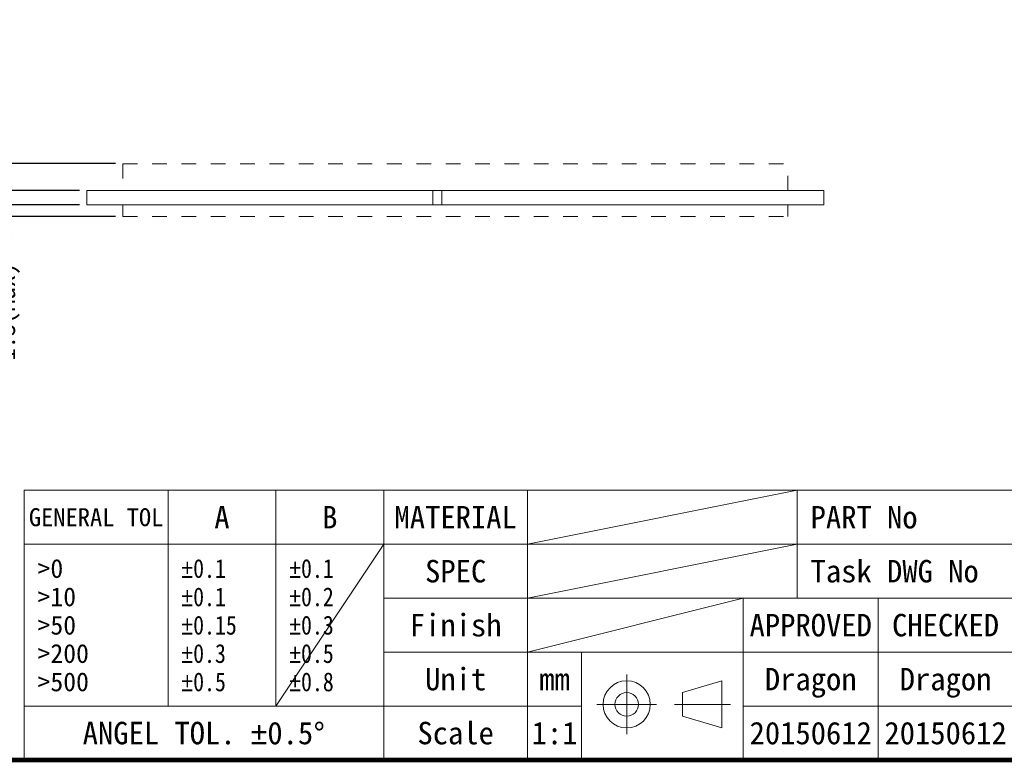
# Model space of a CAD drawing. Header units: millimetres. Extents: x -102 to 199, y -68 to 147.
# Tile 2 of 254: x 0 to 110, y -68 to 15. Entities that reach past the tile are written whole.
import ezdxf

# ---------------------------------------------------------------- set-up
doc = ezdxf.new("R2010")
doc.units = ezdxf.units.MM
doc.header["$LTSCALE"] = 16.335
doc.header["$PDSIZE"] = 0.01
doc.linetypes.add('DASHED', pattern=[0.2, 0.1, -0.1])
doc.linetypes.add('HIDDEN', pattern=[0.2, 0.1, -0.1])
doc.layers.get('0').update_dxf_attribs({"linetype": 'CONTINUOUS'})
doc.layers.get('DEFPOINTS').update_dxf_attribs({"linetype": 'CONTINUOUS'})
for name, color, linetype in [('D', 7, 'CONTINUOUS'), ('E195BKPP172500R_DXF_FORMAT', 7, 'CONTINUOUS'), ('E195BKPP172500R_DXF_TABLE', 7, 'CONTINUOUS'), ('FORM', 7, 'CONTINUOUS')]:
    doc.layers.add(name, color=color, linetype=linetype)
doc.styles.get("Standard").update_dxf_attribs({"font": 'kaiu.ttf'})
doc.styles.add('TEXTSTYLE_2', font='gdt', dxfattribs={"width": 0.85})
doc.dimstyles.get("Standard").update_dxf_attribs({"dimtxt": 2, "dimasz": 3.5, "dimexe": 0.18, "dimexo": 0.0625, "dimgap": 0.09, "dimtad": 1, "dimdsep": 46, "dimtxsty": 'Standard', "dimblk": '_FILLED', "dimblk1": '_FILLED', "dimblk2": '_FILLED', "dimcen": 0.09, "dimadec": 0, "dimazin": 0, "dimtol": 1, "dimtp": 0.01, "dimtm": 0.01, "dimtfac": 1, "dimtofl": 0, "dimtmove": 0, "dimatfit": 3, "dimldrblk": '_FILLED', "dimfxl": 0, "dimtolj": 1, "dimarcsym": 0})

# ---------------------------------------------------------------- blocks, each defined once
blk = doc.blocks.new('_FILLED')
at = {"color": 0, "linetype": 'ByBlock'}
blk.add_solid([(0, 0), (-1, 0.214), (-1, -0.214)], dxfattribs=at)
blk = doc.blocks.new('*D15')
at = {"layer": 'D', "color": 0, "lineweight": -2}
for p, q in [((-5.73, 1.03), (-5.73, 3.03)), ((10.95, -0.97), (-6.93, -0.97)), ((6.95, -3.97), (-6.93, -3.97)), ((-5.73, -5.97), (-5.73, -7.97))]:
    blk.add_line(p, q, dxfattribs=at)
at = {"layer": 'DEFPOINTS', "color": 0}
for p in [(-5.73, -0.97), (11.75, -0.97), (7.75, -3.97)]:
    blk.add_point(p, dxfattribs=at)
at = {"layer": 'D', "color": 0, "lineweight": -2, "xscale": 2, "yscale": 2, "zscale": 2}
for p, rotation in [((-5.73, -0.97), 270), ((-5.73, -3.97), 90)]:
    blk.add_blockref('_FILLED', p, dxfattribs=dict(at, rotation=rotation))
at = {"layer": 'D', "color": 0, "lineweight": 5, "insert": (-5.73, 9.66), "char_height": 2, "attachment_point": 5, "rotation": 90}
blk.add_mtext('\\A1;3.0(Max)', dxfattribs=at)
blk = doc.blocks.new('*D16')
at = {"layer": 'D', "color": 0, "lineweight": -2}
for p, q in [((-0.95, -3.54), (-0.95, -1.54)), ((6.95, -5.54), (-2.15, -5.54)), ((10.95, -6.84), (-2.15, -6.84)), ((-0.95, -8.84), (-0.95, -10.84))]:
    blk.add_line(p, q, dxfattribs=at)
at = {"layer": 'DEFPOINTS', "color": 0}
for p in [(7.75, -5.54), (-0.95, -6.84), (11.75, -6.84)]:
    blk.add_point(p, dxfattribs=at)
at = {"layer": 'D', "color": 0, "lineweight": -2, "xscale": 2, "yscale": 2, "zscale": 2}
for p, rotation in [((-0.95, -5.54), 270), ((-0.95, -6.84), 90)]:
    blk.add_blockref('_FILLED', p, dxfattribs=dict(at, rotation=rotation))
at = {"layer": 'D', "color": 0, "lineweight": 5, "insert": (-0.95, -17.42), "char_height": 2, "attachment_point": 5, "rotation": 90}
blk.add_mtext('\\A1;1.3(Max)', dxfattribs=at)

msp = doc.modelspace()

# ---------------------------------------------------------------- linework, layer by layer
at = {"color": 1, "linetype": 'DASHED', "lineweight": 5}
for p, q in [((11.753, -0.974), (11.753, -3.974)), ((85.753, -3.974), (85.753, -0.974)), ((11.753, -5.544), (11.753, -6.844)), ((85.753, -6.844), (85.753, -5.544))]:
    msp.add_line(p, q, dxfattribs=at)
at = {"color": 1, "linetype": 'HIDDEN', "lineweight": 5}
for p, q in [((11.753, -0.974), (85.753, -0.974)), ((11.753, -6.844), (85.753, -6.844))]:
    msp.add_line(p, q, dxfattribs=at)
at = {"lineweight": 5}
for p, q in [((7.753, -3.974), (7.753, -5.544)), ((7.753, -3.974), (89.753, -3.974)), ((46.253, -3.974), (46.253, -5.544)), ((47.253, -3.974), (47.253, -5.544)), ((89.753, -3.974), (89.753, -5.544)), ((7.753, -5.544), (89.753, -5.544)), ((56.796, -43.281), (86.796, -37.281)), ((86.796, -43.281), (56.796, -49.281)), ((80.796, -49.281), (56.796, -55.281))]:
    msp.add_line(p, q, dxfattribs=at)
at = {"color": 7, "linetype": 'Continuous', "lineweight": 5}
msp.add_line((40.812, -43.271), (28.796, -61.281), dxfattribs=at)
at = {"color": 7, "linetype": 'Continuous', "lineweight": 5, "const_width": 0.5}
msp.add_lwpolyline([(197.796, -67.281), (-99.204, -67.281)], dxfattribs=at)
at = {"layer": 'E195BKPP172500R_DXF_FORMAT', "color": 7, "linetype": 'Continuous', "lineweight": 5}
msp.add_line((-99.204, -67.281), (197.796, -67.281), dxfattribs=at)
at = {"layer": 'E195BKPP172500R_DXF_TABLE', "color": 7, "linetype": 'Continuous', "lineweight": 5}
for p, q in [((0.796, -37.281), (197.796, -37.281)), ((0.796, -37.281), (0.796, -67.281)), ((16.796, -37.281), (16.796, -61.281)), ((28.796, -37.281), (28.796, -61.281)), ((40.796, -37.281), (40.796, -67.281)), ((56.796, -37.281), (56.796, -67.281)), ((86.796, -37.281), (86.796, -49.281)), ((0.796, -43.281), (140.796, -43.281)), ((40.796, -49.281), (197.796, -49.281)), ((80.796, -49.281), (80.796, -67.281)), ((95.796, -49.281), (95.796, -67.281)), ((40.796, -55.281), (197.796, -55.281)), ((62.796, -55.281), (62.796, -67.281)), ((0.796, -61.281), (62.796, -61.281)), ((80.796, -61.281), (197.796, -61.281)), ((0.796, -67.281), (197.796, -67.281))]:
    msp.add_line(p, q, dxfattribs=at)
at = {"layer": 'FORM', "color": 7, "linetype": 'Continuous', "lineweight": 5}
for p, q in [((67.821, -57.763), (67.821, -64.415)), ((78.391, -58.468), (74.024, -59.778)), ((78.391, -58.468), (78.391, -63.709)), ((74.024, -59.778), (74.024, -62.399)), ((64.495, -61.089), (71.147, -61.089)), ((73.152, -61.089), (79.374, -61.089)), ((78.391, -63.709), (74.024, -62.399))]:
    msp.add_line(p, q, dxfattribs=at)
for radius in [2.621, 1.31]:
    msp.add_circle((67.821, -61.089), radius, dxfattribs=at)

# ---------------------------------------------------------------- texts
at = {"layer": 'E195BKPP172500R_DXF_TABLE', "color": 7, "linetype": 'Continuous', "lineweight": 5, "line_spacing_factor": 0.9}
for s, insert, char_height, width, attachment_point in [('GENERAL TOL', (8.796, -39.281), 2, 15.60755, 2), ('A', (22.796, -39.031), 2.5, 1.77358, 2), ('B', (34.796, -39.031), 2.5, 1.77358, 2), ('MATERIAL', (48.796, -39.031), 2.5, 14.18868, 2), ('PART No ', (88.283, -39.031), 2.5, 14.18868, 1), ('>0\\P>10\\P>50\\P>200\\P>500', (2.283, -44.931), 2.1, 5.95925, 1), ('Task DWG No', (88.283, -45.031), 2.5, 27.75366, 1), ('SPEC', (48.796, -45.031), 2.5, 7.09434, 2), ('Finish', (48.796, -51.031), 2.5, 10.64151, 2), ('APPROVED', (88.296, -51.031), 2.5, 14.18868, 2), ('CHECKED', (103.296, -51.031), 2.5, 12.41509, 2), ('Unit', (48.796, -57.031), 2.5, 7.09434, 2), ('mm', (59.796, -57.031), 2.5, 3.54717, 2), ('Dragon', (88.296, -57.031), 2.5, 7.09434, 2), ('Dragon', (103.296, -57.031), 2.5, 7.09434, 2), ('ANGEL TOL. \\Fgdt;{\\Fgdt;`}\\Fkaiu.ttf;0.5\\Fgdt;{\\Fgdt;~}', (20.796, -63.031), 2.5, 29.41352, 2), ('Scale', (48.796, -63.031), 2.5, 8.86792, 2), ('1:1', (59.796, -63.031), 2.5, 5.32075, 2), ('20150612', (88.296, -63.031), 2.5, 14.18868, 2), ('20150612', (103.296, -63.031), 2.5, 14.18868, 2)]:
    msp.add_mtext(s, dxfattribs=dict(at, insert=insert, char_height=char_height, width=width, attachment_point=attachment_point))
at = {"layer": 'E195BKPP172500R_DXF_TABLE', "color": 7, "linetype": 'Continuous', "lineweight": 5, "char_height": 2.1, "attachment_point": 1, "line_spacing_factor": 0.9, "style": 'TEXTSTYLE_2'}
for s, insert, width in [('{\\Fgdt;`}\\Fkaiu.ttf;0.1\\P\\Fgdt;{\\Fgdt;`}\\Fkaiu.ttf;0.1\\P\\Fgdt;{\\Fgdt;`}\\Fkaiu.ttf;0.15\\P\\Fgdt;{\\Fgdt;`}\\Fkaiu.ttf;0.3\\P\\Fgdt;{\\Fgdt;`}\\Fkaiu.ttf;0.5', (18.283, -44.931), 8.40925), ('{\\Fgdt;`}\\Fkaiu.ttf;0.1\\P\\Fgdt;{\\Fgdt;`}\\Fkaiu.ttf;0.2\\P\\Fgdt;{\\Fgdt;`}\\Fkaiu.ttf;0.3\\P\\Fgdt;{\\Fgdt;`}\\Fkaiu.ttf;0.5\\P\\Fgdt;{\\Fgdt;`}\\Fkaiu.ttf;0.8', (30.283, -44.931), 6.91943)]:
    msp.add_mtext(s, dxfattribs=dict(at, insert=insert, width=width))

# ---------------------------------------------------------------- dimensions: what is measured, and where the dimension line sits
at = {"layer": 'D', "lineweight": 5}
for base, p1, p2, text, picture, middle in [((-5.734, -0.974), (7.753, -3.974), (11.753, -0.974), '3.0(Max)', '*D15', (-5.734, 9.663)), ((-0.949, -6.844), (7.753, -5.544), (11.753, -6.844), '1.3(Max)', '*D16', (-0.949, -17.42))]:
    dim = msp.add_linear_dim(base=base, p1=p1, p2=p2, angle=90, text=text, dimstyle='Standard', override={"dimasz": 2, "dimexe": 1.2, "dimexo": 0.8, "dimgap": 1.2, "dimtad": 0, "dimzin": 0, "dimcen": 2.673, "dimtol": 0, "dimtzin": 0}, dxfattribs=at)
    dim.commit()
    dim.dimension.update_dxf_attribs({"geometry": picture, "text_midpoint": middle})

doc.saveas('drawing.dxf')
